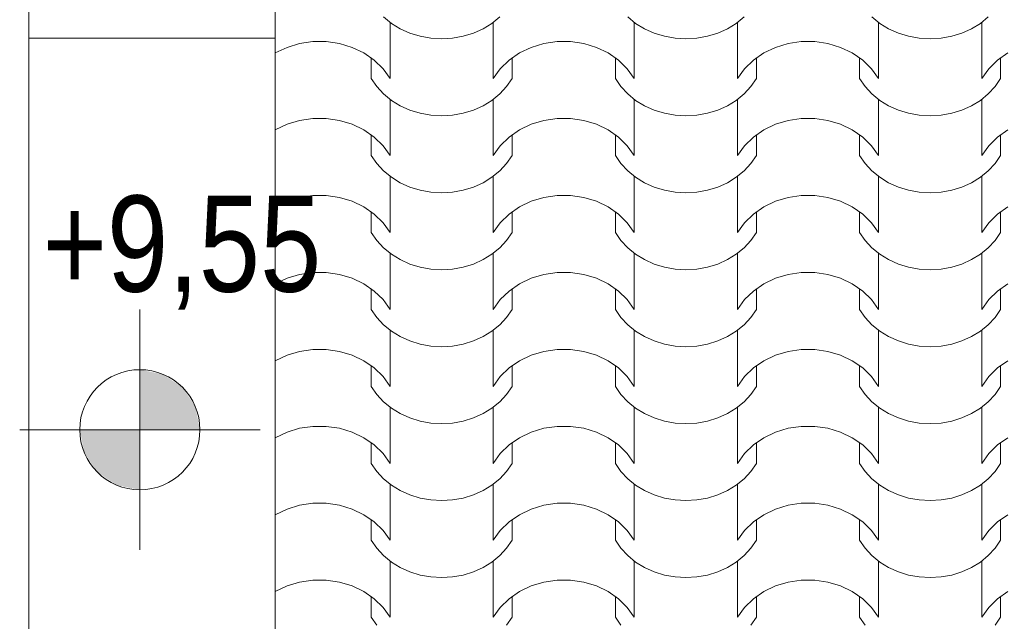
# Model space of a CAD drawing. Extents: x -631805 to -376315, y -40155 to 84873.
# Tile 225 of 256: x -489447 to -487809, y 66521 to 67523. Entities that reach past the tile are written whole.
import ezdxf

# ---------------------------------------------------------------- set-up
doc = ezdxf.new("R2010")
doc.units = 0
doc.header["$MEASUREMENT"] = 0
doc.linetypes.add('Dashed', pattern=[564.444447, 282.222223, -282.222223])
for name, color, linetype, lineweight in [('arch wypelnienia_Nr_Pióra__102', 252, 'Continuous', 9), ('INWENT RZĘDNE_Nr_Pióra__21', 252, 'Continuous', 9), ('INWENT.ŚCIANY_Nr_Pióra__21', 252, 'Continuous', 9), ('INWENT.ŚCIANY_Nr_Pióra__5', 252, 'Continuous', 13)]:
    doc.layers.add(name, color=color, linetype=linetype, lineweight=lineweight)
doc.layers.add('INWENT RZĘDNE', color=252, linetype='Continuous')
doc.styles.add('GENERATED_STYLE_1', font='ARIALN.TTF')

# ---------------------------------------------------------------- blocks, each defined once
blk = doc.blocks.new('*X879')
at = {"layer": 'arch wypelnienia_Nr_Pióra__102', "linetype": 'Continuous'}
for p, q in [((-490526.6, 131989.2), (-490539.7, 131999.9)), ((-490346.1, 131999.9), (-490359.2, 131989.2)), ((-490120.2, 131989.2), (-490133.3, 131999.9)), ((-489939.7, 131999.9), (-489952.8, 131989.2)), ((-489713.8, 131989.2), (-489726.9, 131999.9)), ((-489533.3, 131999.9), (-489546.4, 131989.2)), ((-490528.8, 131990.8), (-490528.8, 131916.4)), ((-490511.9, 131980.2), (-490526.6, 131989.2)), ((-490359.2, 131989.2), (-490373.9, 131980.2)), ((-490357, 131990.8), (-490357, 131916.4)), ((-490122.4, 131990.8), (-490122.4, 131916.4)), ((-490105.5, 131980.2), (-490120.2, 131989.2)), ((-489952.8, 131989.2), (-489967.5, 131980.2)), ((-489950.6, 131990.8), (-489950.6, 131916.4)), ((-489716, 131990.8), (-489716, 131916.4)), ((-489699.1, 131980.2), (-489713.8, 131989.2)), ((-489546.4, 131989.2), (-489561.1, 131980.2)), ((-489544.2, 131990.8), (-489544.2, 131916.4)), ((-490528.8, 131971.7), (-490528.8, 131897.4)), ((-490495.8, 131972.9), (-490511.9, 131980.2)), ((-490478.8, 131967.7), (-490495.8, 131972.9)), ((-490461, 131964.5), (-490478.8, 131967.7)), ((-490407, 131967.7), (-490424.8, 131964.5)), ((-490390, 131972.9), (-490407, 131967.7)), ((-490373.9, 131980.2), (-490390, 131972.9)), ((-490357, 131971.7), (-490357, 131897.4)), ((-490122.4, 131971.7), (-490122.4, 131897.4)), ((-490089.4, 131972.9), (-490105.5, 131980.2)), ((-490072.4, 131967.7), (-490089.4, 131972.9)), ((-490054.6, 131964.5), (-490072.4, 131967.7)), ((-490000.6, 131967.7), (-490018.4, 131964.5)), ((-489983.6, 131972.9), (-490000.6, 131967.7)), ((-489967.5, 131980.2), (-489983.6, 131972.9)), ((-489950.6, 131971.7), (-489950.6, 131897.4)), ((-489716, 131971.7), (-489716, 131897.4)), ((-489683, 131972.9), (-489699.1, 131980.2)), ((-489666, 131967.7), (-489683, 131972.9)), ((-489648.2, 131964.5), (-489666, 131967.7)), ((-489594.2, 131967.7), (-489612, 131964.5)), ((-489577.2, 131972.9), (-489594.2, 131967.7)), ((-489561.1, 131980.2), (-489577.2, 131972.9)), ((-489544.2, 131971.7), (-489544.2, 131897.4)), ((-490719.8, 131940), (-490700.3, 131949.3)), ((-490700.3, 131949.3), (-490679.3, 131955.7)), ((-490679.3, 131955.7), (-490657.3, 131959)), ((-490657.3, 131959), (-490646.1, 131959)), ((-490646.1, 131959), (-490634.9, 131959)), ((-490634.9, 131959), (-490612.9, 131955.7)), ((-490612.9, 131955.7), (-490591.9, 131949.3)), ((-490591.9, 131949.3), (-490572.4, 131940)), ((-490442.9, 131963.4), (-490461, 131964.5)), ((-490424.8, 131964.5), (-490442.9, 131963.4)), ((-490313.4, 131940), (-490293.9, 131949.3)), ((-490293.9, 131949.3), (-490272.9, 131955.7)), ((-490272.9, 131955.7), (-490250.9, 131959)), ((-490250.9, 131959), (-490239.7, 131959)), ((-490239.7, 131959), (-490228.5, 131959)), ((-490228.5, 131959), (-490206.5, 131955.7)), ((-490206.5, 131955.7), (-490185.5, 131949.3)), ((-490185.5, 131949.3), (-490166, 131940)), ((-490036.5, 131963.4), (-490054.6, 131964.5)), ((-490018.4, 131964.5), (-490036.5, 131963.4)), ((-489907, 131940), (-489887.5, 131949.3)), ((-489887.5, 131949.3), (-489866.5, 131955.7)), ((-489866.5, 131955.7), (-489844.5, 131959)), ((-489844.5, 131959), (-489833.3, 131959)), ((-489833.3, 131959), (-489822.1, 131959)), ((-489822.1, 131959), (-489800.1, 131955.7)), ((-489800.1, 131955.7), (-489779.1, 131949.3)), ((-489779.1, 131949.3), (-489759.6, 131940)), ((-489630.1, 131963.4), (-489648.2, 131964.5)), ((-489612, 131964.5), (-489630.1, 131963.4)), ((-490720.2, 131939.7), (-490719.8, 131940)), ((-490572.4, 131940), (-490555.1, 131928)), ((-490330.7, 131928), (-490313.4, 131940)), ((-490166, 131940), (-490148.7, 131928)), ((-489924.3, 131928), (-489907, 131940)), ((-489759.6, 131940), (-489742.3, 131928)), ((-489517.9, 131928), (-489500.6, 131940)), ((-490560.2, 131931.5), (-490560.2, 131897.4)), ((-490555.1, 131928), (-490540.4, 131913.6)), ((-490345.4, 131913.6), (-490330.7, 131928)), ((-490325.6, 131931.5), (-490325.6, 131897.4)), ((-490153.8, 131931.5), (-490153.8, 131897.4)), ((-490148.7, 131928), (-490134, 131913.6)), ((-489939, 131913.6), (-489924.3, 131928)), ((-489919.2, 131931.5), (-489919.2, 131897.4)), ((-489747.4, 131931.5), (-489747.4, 131897.4)), ((-489742.3, 131928), (-489727.6, 131913.6)), ((-489532.6, 131913.6), (-489517.9, 131928)), ((-489512.8, 131931.5), (-489512.8, 131897.4)), ((-490540.4, 131913.6), (-490528.8, 131897.4)), ((-490357, 131897.4), (-490345.4, 131913.6)), ((-490134, 131913.6), (-490122.4, 131897.4)), ((-489950.6, 131897.4), (-489939, 131913.6)), ((-489727.6, 131913.6), (-489716, 131897.4)), ((-489544.2, 131897.4), (-489532.6, 131913.6)), ((-490551, 131884), (-490560.2, 131897.4)), ((-490539.7, 131871.8), (-490551, 131884)), ((-490334.8, 131884), (-490346.1, 131871.8)), ((-490325.6, 131897.4), (-490334.8, 131884)), ((-490144.6, 131884), (-490153.8, 131897.4)), ((-490133.3, 131871.8), (-490144.6, 131884)), ((-489928.4, 131884), (-489939.7, 131871.8)), ((-489919.2, 131897.4), (-489928.4, 131884)), ((-489738.2, 131884), (-489747.4, 131897.4)), ((-489726.9, 131871.8), (-489738.2, 131884)), ((-489522, 131884), (-489533.3, 131871.8)), ((-489512.8, 131897.4), (-489522, 131884)), ((-490526.6, 131861.1), (-490539.7, 131871.8)), ((-490346.1, 131871.8), (-490359.2, 131861.1)), ((-490120.2, 131861.1), (-490133.3, 131871.8)), ((-489939.7, 131871.8), (-489952.8, 131861.1)), ((-489713.8, 131861.1), (-489726.9, 131871.8)), ((-489533.3, 131871.8), (-489546.4, 131861.1)), ((-490528.8, 131862.7), (-490528.8, 131788.3)), ((-490511.9, 131852.1), (-490526.6, 131861.1)), ((-490495.8, 131844.9), (-490511.9, 131852.1)), ((-490373.9, 131852.1), (-490390, 131844.9)), ((-490359.2, 131861.1), (-490373.9, 131852.1)), ((-490357, 131862.7), (-490357, 131788.3)), ((-490122.4, 131862.7), (-490122.4, 131788.3)), ((-490105.5, 131852.1), (-490120.2, 131861.1)), ((-490089.4, 131844.9), (-490105.5, 131852.1)), ((-489967.5, 131852.1), (-489983.6, 131844.9)), ((-489952.8, 131861.1), (-489967.5, 131852.1)), ((-489950.6, 131862.7), (-489950.6, 131788.3)), ((-489716, 131862.7), (-489716, 131788.3)), ((-489699.1, 131852.1), (-489713.8, 131861.1)), ((-489683, 131844.9), (-489699.1, 131852.1)), ((-489561.1, 131852.1), (-489577.2, 131844.9)), ((-489546.4, 131861.1), (-489561.1, 131852.1)), ((-489544.2, 131862.7), (-489544.2, 131788.3)), ((-490528.8, 131843.6), (-490528.8, 131769.3)), ((-490478.8, 131839.6), (-490495.8, 131844.9)), ((-490461, 131836.4), (-490478.8, 131839.6)), ((-490442.9, 131835.3), (-490461, 131836.4)), ((-490424.8, 131836.4), (-490442.9, 131835.3)), ((-490407, 131839.6), (-490424.8, 131836.4)), ((-490390, 131844.9), (-490407, 131839.6)), ((-490357, 131843.6), (-490357, 131769.3)), ((-490122.4, 131843.6), (-490122.4, 131769.3)), ((-490072.4, 131839.6), (-490089.4, 131844.9)), ((-490054.6, 131836.4), (-490072.4, 131839.6)), ((-490036.5, 131835.3), (-490054.6, 131836.4)), ((-490018.4, 131836.4), (-490036.5, 131835.3)), ((-490000.6, 131839.6), (-490018.4, 131836.4)), ((-489983.6, 131844.9), (-490000.6, 131839.6)), ((-489950.6, 131843.6), (-489950.6, 131769.3)), ((-489716, 131843.6), (-489716, 131769.3)), ((-489666, 131839.6), (-489683, 131844.9)), ((-489648.2, 131836.4), (-489666, 131839.6)), ((-489630.1, 131835.3), (-489648.2, 131836.4)), ((-489612, 131836.4), (-489630.1, 131835.3)), ((-489594.2, 131839.6), (-489612, 131836.4)), ((-489577.2, 131844.9), (-489594.2, 131839.6)), ((-489544.2, 131843.6), (-489544.2, 131769.3)), ((-490719.8, 131811.9), (-490700.3, 131821.3)), ((-490700.3, 131821.3), (-490679.3, 131827.6)), ((-490679.3, 131827.6), (-490657.3, 131830.9)), ((-490657.3, 131830.9), (-490646.1, 131830.9)), ((-490646.1, 131830.9), (-490634.9, 131830.9)), ((-490634.9, 131830.9), (-490612.9, 131827.6)), ((-490612.9, 131827.6), (-490591.9, 131821.3)), ((-490591.9, 131821.3), (-490572.4, 131811.9)), ((-490313.4, 131811.9), (-490293.9, 131821.3)), ((-490293.9, 131821.3), (-490272.9, 131827.6)), ((-490272.9, 131827.6), (-490250.9, 131830.9)), ((-490250.9, 131830.9), (-490239.7, 131830.9)), ((-490239.7, 131830.9), (-490228.5, 131830.9)), ((-490228.5, 131830.9), (-490206.5, 131827.6)), ((-490206.5, 131827.6), (-490185.5, 131821.3)), ((-490185.5, 131821.3), (-490166, 131811.9)), ((-489907, 131811.9), (-489887.5, 131821.3)), ((-489887.5, 131821.3), (-489866.5, 131827.6)), ((-489866.5, 131827.6), (-489844.5, 131830.9)), ((-489844.5, 131830.9), (-489833.3, 131830.9)), ((-489833.3, 131830.9), (-489822.1, 131830.9)), ((-489822.1, 131830.9), (-489800.1, 131827.6)), ((-489800.1, 131827.6), (-489779.1, 131821.3)), ((-489779.1, 131821.3), (-489759.6, 131811.9)), ((-490720.2, 131811.7), (-490719.8, 131811.9)), ((-490572.4, 131811.9), (-490555.1, 131799.9)), ((-490560.2, 131803.5), (-490560.2, 131769.3)), ((-490330.7, 131799.9), (-490313.4, 131811.9)), ((-490325.6, 131803.5), (-490325.6, 131769.3)), ((-490166, 131811.9), (-490148.7, 131799.9)), ((-490153.8, 131803.5), (-490153.8, 131769.3)), ((-489924.3, 131799.9), (-489907, 131811.9)), ((-489919.2, 131803.5), (-489919.2, 131769.3)), ((-489759.6, 131811.9), (-489742.3, 131799.9)), ((-489747.4, 131803.5), (-489747.4, 131769.3)), ((-489517.9, 131799.9), (-489500.6, 131811.9)), ((-489512.8, 131803.5), (-489512.8, 131769.3)), ((-490555.1, 131799.9), (-490540.4, 131785.6)), ((-490540.4, 131785.6), (-490528.8, 131769.3)), ((-490357, 131769.3), (-490345.4, 131785.6)), ((-490345.4, 131785.6), (-490330.7, 131799.9)), ((-490148.7, 131799.9), (-490134, 131785.6)), ((-490134, 131785.6), (-490122.4, 131769.3)), ((-489950.6, 131769.3), (-489939, 131785.6)), ((-489939, 131785.6), (-489924.3, 131799.9)), ((-489742.3, 131799.9), (-489727.6, 131785.6)), ((-489727.6, 131785.6), (-489716, 131769.3)), ((-489544.2, 131769.3), (-489532.6, 131785.6)), ((-489532.6, 131785.6), (-489517.9, 131799.9)), ((-490551, 131755.9), (-490560.2, 131769.3)), ((-490325.6, 131769.3), (-490334.8, 131755.9)), ((-490144.6, 131755.9), (-490153.8, 131769.3)), ((-489919.2, 131769.3), (-489928.4, 131755.9)), ((-489738.2, 131755.9), (-489747.4, 131769.3)), ((-489512.8, 131769.3), (-489522, 131755.9)), ((-490539.7, 131743.8), (-490551, 131755.9)), ((-490334.8, 131755.9), (-490346.1, 131743.8)), ((-490133.3, 131743.8), (-490144.6, 131755.9)), ((-489928.4, 131755.9), (-489939.7, 131743.8)), ((-489726.9, 131743.8), (-489738.2, 131755.9)), ((-489522, 131755.9), (-489533.3, 131743.8)), ((-490526.6, 131733.1), (-490539.7, 131743.8)), ((-490346.1, 131743.8), (-490359.2, 131733.1)), ((-490120.2, 131733.1), (-490133.3, 131743.8)), ((-489939.7, 131743.8), (-489952.8, 131733.1)), ((-489713.8, 131733.1), (-489726.9, 131743.8)), ((-489533.3, 131743.8), (-489546.4, 131733.1)), ((-490528.8, 131734.6), (-490528.8, 131660.3)), ((-490511.9, 131724), (-490526.6, 131733.1)), ((-490495.8, 131716.8), (-490511.9, 131724)), ((-490373.9, 131724), (-490390, 131716.8)), ((-490359.2, 131733.1), (-490373.9, 131724)), ((-490357, 131734.6), (-490357, 131660.3)), ((-490122.4, 131734.6), (-490122.4, 131660.3)), ((-490105.5, 131724), (-490120.2, 131733.1)), ((-490089.4, 131716.8), (-490105.5, 131724)), ((-489967.5, 131724), (-489983.6, 131716.8)), ((-489952.8, 131733.1), (-489967.5, 131724)), ((-489950.6, 131734.6), (-489950.6, 131660.3)), ((-489716, 131734.6), (-489716, 131660.3)), ((-489699.1, 131724), (-489713.8, 131733.1)), ((-489683, 131716.8), (-489699.1, 131724)), ((-489561.1, 131724), (-489577.2, 131716.8)), ((-489546.4, 131733.1), (-489561.1, 131724)), ((-489544.2, 131734.6), (-489544.2, 131660.3)), ((-490528.8, 131715.6), (-490528.8, 131641.2)), ((-490478.8, 131711.5), (-490495.8, 131716.8)), ((-490461, 131708.3), (-490478.8, 131711.5)), ((-490442.9, 131707.3), (-490461, 131708.3)), ((-490424.8, 131708.3), (-490442.9, 131707.3)), ((-490407, 131711.5), (-490424.8, 131708.3)), ((-490390, 131716.8), (-490407, 131711.5)), ((-490357, 131715.6), (-490357, 131641.2)), ((-490122.4, 131715.6), (-490122.4, 131641.2)), ((-490072.4, 131711.5), (-490089.4, 131716.8)), ((-490054.6, 131708.3), (-490072.4, 131711.5)), ((-490036.5, 131707.3), (-490054.6, 131708.3)), ((-490018.4, 131708.3), (-490036.5, 131707.3)), ((-490000.6, 131711.5), (-490018.4, 131708.3)), ((-489983.6, 131716.8), (-490000.6, 131711.5)), ((-489950.6, 131715.6), (-489950.6, 131641.2)), ((-489716, 131715.6), (-489716, 131641.2)), ((-489666, 131711.5), (-489683, 131716.8)), ((-489648.2, 131708.3), (-489666, 131711.5)), ((-489630.1, 131707.3), (-489648.2, 131708.3)), ((-489612, 131708.3), (-489630.1, 131707.3)), ((-489594.2, 131711.5), (-489612, 131708.3)), ((-489577.2, 131716.8), (-489594.2, 131711.5)), ((-489544.2, 131715.6), (-489544.2, 131641.2)), ((-490719.8, 131683.9), (-490700.3, 131693.2)), ((-490700.3, 131693.2), (-490679.3, 131699.6)), ((-490679.3, 131699.6), (-490657.3, 131702.8)), ((-490657.3, 131702.8), (-490646.1, 131702.8)), ((-490646.1, 131702.8), (-490634.9, 131702.8)), ((-490634.9, 131702.8), (-490612.9, 131699.6)), ((-490612.9, 131699.6), (-490591.9, 131693.2)), ((-490591.9, 131693.2), (-490572.4, 131683.9)), ((-490313.4, 131683.9), (-490293.9, 131693.2)), ((-490293.9, 131693.2), (-490272.9, 131699.6)), ((-490272.9, 131699.6), (-490250.9, 131702.8)), ((-490250.9, 131702.8), (-490239.7, 131702.8)), ((-490239.7, 131702.8), (-490228.5, 131702.8)), ((-490228.5, 131702.8), (-490206.5, 131699.6)), ((-490206.5, 131699.6), (-490185.5, 131693.2)), ((-490185.5, 131693.2), (-490166, 131683.9)), ((-489907, 131683.9), (-489887.5, 131693.2)), ((-489887.5, 131693.2), (-489866.5, 131699.6)), ((-489866.5, 131699.6), (-489844.5, 131702.8)), ((-489844.5, 131702.8), (-489833.3, 131702.8)), ((-489833.3, 131702.8), (-489822.1, 131702.8)), ((-489822.1, 131702.8), (-489800.1, 131699.6)), ((-489800.1, 131699.6), (-489779.1, 131693.2)), ((-489779.1, 131693.2), (-489759.6, 131683.9)), ((-490720.2, 131683.6), (-490719.8, 131683.9)), ((-490572.4, 131683.9), (-490555.1, 131671.8)), ((-490560.2, 131675.4), (-490560.2, 131641.2)), ((-490555.1, 131671.8), (-490540.4, 131657.5)), ((-490345.4, 131657.5), (-490330.7, 131671.8)), ((-490330.7, 131671.8), (-490313.4, 131683.9)), ((-490325.6, 131675.4), (-490325.6, 131641.2)), ((-490166, 131683.9), (-490148.7, 131671.8)), ((-490153.8, 131675.4), (-490153.8, 131641.2)), ((-490148.7, 131671.8), (-490134, 131657.5)), ((-489939, 131657.5), (-489924.3, 131671.8)), ((-489924.3, 131671.8), (-489907, 131683.9)), ((-489919.2, 131675.4), (-489919.2, 131641.2)), ((-489759.6, 131683.9), (-489742.3, 131671.8)), ((-489747.4, 131675.4), (-489747.4, 131641.2)), ((-489742.3, 131671.8), (-489727.6, 131657.5)), ((-489532.6, 131657.5), (-489517.9, 131671.8)), ((-489517.9, 131671.8), (-489500.6, 131683.9)), ((-489512.8, 131675.4), (-489512.8, 131641.2)), ((-490540.4, 131657.5), (-490528.8, 131641.2)), ((-490357, 131641.2), (-490345.4, 131657.5)), ((-490134, 131657.5), (-490122.4, 131641.2)), ((-489950.6, 131641.2), (-489939, 131657.5)), ((-489727.6, 131657.5), (-489716, 131641.2)), ((-489544.2, 131641.2), (-489532.6, 131657.5)), ((-490551, 131627.9), (-490560.2, 131641.2)), ((-490325.6, 131641.2), (-490334.8, 131627.9)), ((-490144.6, 131627.9), (-490153.8, 131641.2)), ((-489919.2, 131641.2), (-489928.4, 131627.9)), ((-489738.2, 131627.9), (-489747.4, 131641.2)), ((-489512.8, 131641.2), (-489522, 131627.9)), ((-490539.7, 131615.7), (-490551, 131627.9)), ((-490334.8, 131627.9), (-490346.1, 131615.7)), ((-490133.3, 131615.7), (-490144.6, 131627.9)), ((-489928.4, 131627.9), (-489939.7, 131615.7)), ((-489726.9, 131615.7), (-489738.2, 131627.9)), ((-489522, 131627.9), (-489533.3, 131615.7)), ((-490526.6, 131605), (-490539.7, 131615.7)), ((-490528.8, 131606.6), (-490528.8, 131532.2)), ((-490511.9, 131596), (-490526.6, 131605)), ((-490359.2, 131605), (-490373.9, 131596)), ((-490346.1, 131615.7), (-490359.2, 131605)), ((-490357, 131606.6), (-490357, 131532.2)), ((-490120.2, 131605), (-490133.3, 131615.7)), ((-490122.4, 131606.6), (-490122.4, 131532.2)), ((-490105.5, 131596), (-490120.2, 131605)), ((-489952.8, 131605), (-489967.5, 131596)), ((-489939.7, 131615.7), (-489952.8, 131605)), ((-489950.6, 131606.6), (-489950.6, 131532.2)), ((-489713.8, 131605), (-489726.9, 131615.7)), ((-489716, 131606.6), (-489716, 131532.2)), ((-489699.1, 131596), (-489713.8, 131605)), ((-489546.4, 131605), (-489561.1, 131596)), ((-489533.3, 131615.7), (-489546.4, 131605)), ((-489544.2, 131606.6), (-489544.2, 131532.2)), ((-490495.8, 131588.7), (-490511.9, 131596)), ((-490478.8, 131583.5), (-490495.8, 131588.7)), ((-490390, 131588.7), (-490407, 131583.5)), ((-490373.9, 131596), (-490390, 131588.7)), ((-490089.4, 131588.7), (-490105.5, 131596)), ((-490072.4, 131583.5), (-490089.4, 131588.7)), ((-489983.6, 131588.7), (-490000.6, 131583.5)), ((-489967.5, 131596), (-489983.6, 131588.7)), ((-489683, 131588.7), (-489699.1, 131596)), ((-489666, 131583.5), (-489683, 131588.7)), ((-489577.2, 131588.7), (-489594.2, 131583.5)), ((-489561.1, 131596), (-489577.2, 131588.7)), ((-490679.3, 131571.5), (-490657.3, 131574.7)), ((-490657.3, 131574.7), (-490646.1, 131574.7)), ((-490646.1, 131574.7), (-490634.9, 131574.7)), ((-490634.9, 131574.7), (-490612.9, 131571.5)), ((-490528.8, 131587.5), (-490528.8, 131513.1)), ((-490461, 131580.3), (-490478.8, 131583.5)), ((-490442.9, 131579.2), (-490461, 131580.3)), ((-490424.8, 131580.3), (-490442.9, 131579.2)), ((-490407, 131583.5), (-490424.8, 131580.3)), ((-490357, 131587.5), (-490357, 131513.1)), ((-490272.9, 131571.5), (-490250.9, 131574.7)), ((-490250.9, 131574.7), (-490239.7, 131574.7)), ((-490239.7, 131574.7), (-490228.5, 131574.7)), ((-490228.5, 131574.7), (-490206.5, 131571.5)), ((-490122.4, 131587.5), (-490122.4, 131513.1)), ((-490054.6, 131580.3), (-490072.4, 131583.5)), ((-490036.5, 131579.2), (-490054.6, 131580.3)), ((-490018.4, 131580.3), (-490036.5, 131579.2)), ((-490000.6, 131583.5), (-490018.4, 131580.3)), ((-489950.6, 131587.5), (-489950.6, 131513.1)), ((-489866.5, 131571.5), (-489844.5, 131574.7)), ((-489844.5, 131574.7), (-489833.3, 131574.7)), ((-489833.3, 131574.7), (-489822.1, 131574.7)), ((-489822.1, 131574.7), (-489800.1, 131571.5)), ((-489716, 131587.5), (-489716, 131513.1)), ((-489648.2, 131580.3), (-489666, 131583.5)), ((-489630.1, 131579.2), (-489648.2, 131580.3)), ((-489612, 131580.3), (-489630.1, 131579.2)), ((-489594.2, 131583.5), (-489612, 131580.3)), ((-489544.2, 131587.5), (-489544.2, 131513.1)), ((-490720.2, 131555.5), (-490719.8, 131555.8)), ((-490719.8, 131555.8), (-490700.3, 131565.1)), ((-490700.3, 131565.1), (-490679.3, 131571.5)), ((-490612.9, 131571.5), (-490591.9, 131565.1)), ((-490591.9, 131565.1), (-490572.4, 131555.8)), ((-490572.4, 131555.8), (-490555.1, 131543.8)), ((-490330.7, 131543.8), (-490313.4, 131555.8)), ((-490313.4, 131555.8), (-490293.9, 131565.1)), ((-490293.9, 131565.1), (-490272.9, 131571.5)), ((-490206.5, 131571.5), (-490185.5, 131565.1)), ((-490185.5, 131565.1), (-490166, 131555.8)), ((-490166, 131555.8), (-490148.7, 131543.8)), ((-489924.3, 131543.8), (-489907, 131555.8)), ((-489907, 131555.8), (-489887.5, 131565.1)), ((-489887.5, 131565.1), (-489866.5, 131571.5)), ((-489800.1, 131571.5), (-489779.1, 131565.1)), ((-489779.1, 131565.1), (-489759.6, 131555.8)), ((-489759.6, 131555.8), (-489742.3, 131543.8)), ((-489517.9, 131543.8), (-489500.6, 131555.8)), ((-490560.2, 131547.3), (-490560.2, 131513.1)), ((-490555.1, 131543.8), (-490540.4, 131529.4)), ((-490345.4, 131529.4), (-490330.7, 131543.8)), ((-490325.6, 131547.3), (-490325.6, 131513.1)), ((-490153.8, 131547.3), (-490153.8, 131513.1)), ((-490148.7, 131543.8), (-490134, 131529.4)), ((-489939, 131529.4), (-489924.3, 131543.8)), ((-489919.2, 131547.3), (-489919.2, 131513.1)), ((-489747.4, 131547.3), (-489747.4, 131513.1)), ((-489742.3, 131543.8), (-489727.6, 131529.4)), ((-489532.6, 131529.4), (-489517.9, 131543.8)), ((-489512.8, 131547.3), (-489512.8, 131513.1)), ((-490540.4, 131529.4), (-490528.8, 131513.1)), ((-490357, 131513.1), (-490345.4, 131529.4)), ((-490134, 131529.4), (-490122.4, 131513.1)), ((-489950.6, 131513.1), (-489939, 131529.4)), ((-489727.6, 131529.4), (-489716, 131513.1)), ((-489544.2, 131513.1), (-489532.6, 131529.4)), ((-490551, 131499.8), (-490560.2, 131513.1)), ((-490325.6, 131513.1), (-490334.8, 131499.8)), ((-490144.6, 131499.8), (-490153.8, 131513.1)), ((-489919.2, 131513.1), (-489928.4, 131499.8)), ((-489738.2, 131499.8), (-489747.4, 131513.1)), ((-489512.8, 131513.1), (-489522, 131499.8)), ((-490539.7, 131487.6), (-490551, 131499.8)), ((-490334.8, 131499.8), (-490346.1, 131487.6)), ((-490133.3, 131487.6), (-490144.6, 131499.8)), ((-489928.4, 131499.8), (-489939.7, 131487.6)), ((-489726.9, 131487.6), (-489738.2, 131499.8)), ((-489522, 131499.8), (-489533.3, 131487.6)), ((-490526.6, 131476.9), (-490539.7, 131487.6)), ((-490528.8, 131478.5), (-490528.8, 131404.1)), ((-490511.9, 131467.9), (-490526.6, 131476.9)), ((-490359.2, 131476.9), (-490373.9, 131467.9)), ((-490346.1, 131487.6), (-490359.2, 131476.9)), ((-490357, 131478.5), (-490357, 131404.1)), ((-490120.2, 131476.9), (-490133.3, 131487.6)), ((-490122.4, 131478.5), (-490122.4, 131404.1)), ((-490105.5, 131467.9), (-490120.2, 131476.9)), ((-489952.8, 131476.9), (-489967.5, 131467.9)), ((-489939.7, 131487.6), (-489952.8, 131476.9)), ((-489950.6, 131478.5), (-489950.6, 131404.1)), ((-489713.8, 131476.9), (-489726.9, 131487.6)), ((-489716, 131478.5), (-489716, 131404.1)), ((-489699.1, 131467.9), (-489713.8, 131476.9)), ((-489546.4, 131476.9), (-489561.1, 131467.9)), ((-489533.3, 131487.6), (-489546.4, 131476.9)), ((-489544.2, 131478.5), (-489544.2, 131404.1)), ((-490528.8, 131459.4), (-490528.8, 131385.1)), ((-490495.8, 131460.7), (-490511.9, 131467.9)), ((-490478.8, 131455.4), (-490495.8, 131460.7)), ((-490390, 131460.7), (-490407, 131455.4)), ((-490373.9, 131467.9), (-490390, 131460.7)), ((-490357, 131459.4), (-490357, 131385.1)), ((-490122.4, 131459.4), (-490122.4, 131385.1)), ((-490089.4, 131460.7), (-490105.5, 131467.9)), ((-490072.4, 131455.4), (-490089.4, 131460.7)), ((-489983.6, 131460.7), (-490000.6, 131455.4)), ((-489967.5, 131467.9), (-489983.6, 131460.7)), ((-489950.6, 131459.4), (-489950.6, 131385.1)), ((-489716, 131459.4), (-489716, 131385.1)), ((-489683, 131460.7), (-489699.1, 131467.9)), ((-489666, 131455.4), (-489683, 131460.7)), ((-489577.2, 131460.7), (-489594.2, 131455.4)), ((-489561.1, 131467.9), (-489577.2, 131460.7)), ((-489544.2, 131459.4), (-489544.2, 131385.1)), ((-490700.3, 131437.1), (-490679.3, 131443.4)), ((-490679.3, 131443.4), (-490657.3, 131446.7)), ((-490657.3, 131446.7), (-490646.1, 131446.7)), ((-490646.1, 131446.7), (-490634.9, 131446.7)), ((-490634.9, 131446.7), (-490612.9, 131443.4)), ((-490612.9, 131443.4), (-490591.9, 131437.1)), ((-490461, 131452.2), (-490478.8, 131455.4)), ((-490442.9, 131451.1), (-490461, 131452.2)), ((-490424.8, 131452.2), (-490442.9, 131451.1)), ((-490407, 131455.4), (-490424.8, 131452.2)), ((-490293.9, 131437.1), (-490272.9, 131443.4)), ((-490272.9, 131443.4), (-490250.9, 131446.7)), ((-490250.9, 131446.7), (-490239.7, 131446.7)), ((-490239.7, 131446.7), (-490228.5, 131446.7)), ((-490228.5, 131446.7), (-490206.5, 131443.4)), ((-490206.5, 131443.4), (-490185.5, 131437.1)), ((-490054.6, 131452.2), (-490072.4, 131455.4)), ((-490036.5, 131451.1), (-490054.6, 131452.2)), ((-490018.4, 131452.2), (-490036.5, 131451.1)), ((-490000.6, 131455.4), (-490018.4, 131452.2)), ((-489887.5, 131437.1), (-489866.5, 131443.4)), ((-489866.5, 131443.4), (-489844.5, 131446.7)), ((-489844.5, 131446.7), (-489833.3, 131446.7)), ((-489833.3, 131446.7), (-489822.1, 131446.7)), ((-489822.1, 131446.7), (-489800.1, 131443.4)), ((-489800.1, 131443.4), (-489779.1, 131437.1)), ((-489648.2, 131452.2), (-489666, 131455.4)), ((-489630.1, 131451.1), (-489648.2, 131452.2)), ((-489612, 131452.2), (-489630.1, 131451.1)), ((-489594.2, 131455.4), (-489612, 131452.2)), ((-490720.2, 131427.4), (-490719.8, 131427.7)), ((-490719.8, 131427.7), (-490700.3, 131437.1)), ((-490591.9, 131437.1), (-490572.4, 131427.7)), ((-490572.4, 131427.7), (-490555.1, 131415.7)), ((-490330.7, 131415.7), (-490313.4, 131427.7)), ((-490313.4, 131427.7), (-490293.9, 131437.1)), ((-490185.5, 131437.1), (-490166, 131427.7)), ((-490166, 131427.7), (-490148.7, 131415.7)), ((-489924.3, 131415.7), (-489907, 131427.7)), ((-489907, 131427.7), (-489887.5, 131437.1)), ((-489779.1, 131437.1), (-489759.6, 131427.7)), ((-489759.6, 131427.7), (-489742.3, 131415.7)), ((-489517.9, 131415.7), (-489500.6, 131427.7)), ((-490560.2, 131419.3), (-490560.2, 131385.1)), ((-490555.1, 131415.7), (-490540.4, 131401.4)), ((-490345.4, 131401.4), (-490330.7, 131415.7)), ((-490325.6, 131419.3), (-490325.6, 131385.1)), ((-490153.8, 131419.3), (-490153.8, 131385.1)), ((-490148.7, 131415.7), (-490134, 131401.4)), ((-489939, 131401.4), (-489924.3, 131415.7)), ((-489919.2, 131419.3), (-489919.2, 131385.1)), ((-489747.4, 131419.3), (-489747.4, 131385.1)), ((-489742.3, 131415.7), (-489727.6, 131401.4)), ((-489532.6, 131401.4), (-489517.9, 131415.7)), ((-489512.8, 131419.3), (-489512.8, 131385.1)), ((-490540.4, 131401.4), (-490528.8, 131385.1)), ((-490357, 131385.1), (-490345.4, 131401.4)), ((-490134, 131401.4), (-490122.4, 131385.1)), ((-489950.6, 131385.1), (-489939, 131401.4)), ((-489727.6, 131401.4), (-489716, 131385.1)), ((-489544.2, 131385.1), (-489532.6, 131401.4)), ((-490551, 131371.7), (-490560.2, 131385.1)), ((-490325.6, 131385.1), (-490334.8, 131371.7)), ((-490144.6, 131371.7), (-490153.8, 131385.1)), ((-489919.2, 131385.1), (-489928.4, 131371.7)), ((-489738.2, 131371.7), (-489747.4, 131385.1)), ((-489512.8, 131385.1), (-489522, 131371.7)), ((-490539.7, 131359.6), (-490551, 131371.7)), ((-490526.6, 131348.9), (-490539.7, 131359.6)), ((-490346.1, 131359.6), (-490359.2, 131348.9)), ((-490334.8, 131371.7), (-490346.1, 131359.6)), ((-490133.3, 131359.6), (-490144.6, 131371.7)), ((-490120.2, 131348.9), (-490133.3, 131359.6)), ((-489939.7, 131359.6), (-489952.8, 131348.9)), ((-489928.4, 131371.7), (-489939.7, 131359.6)), ((-489726.9, 131359.6), (-489738.2, 131371.7)), ((-489713.8, 131348.9), (-489726.9, 131359.6)), ((-489533.3, 131359.6), (-489546.4, 131348.9)), ((-489522, 131371.7), (-489533.3, 131359.6)), ((-490528.8, 131350.4), (-490528.8, 131276.1)), ((-490511.9, 131339.8), (-490526.6, 131348.9)), ((-490359.2, 131348.9), (-490373.9, 131339.8)), ((-490357, 131350.4), (-490357, 131276.1)), ((-490122.4, 131350.4), (-490122.4, 131276.1)), ((-490105.5, 131339.8), (-490120.2, 131348.9)), ((-489952.8, 131348.9), (-489967.5, 131339.8)), ((-489950.6, 131350.4), (-489950.6, 131276.1)), ((-489716, 131350.4), (-489716, 131276.1)), ((-489699.1, 131339.8), (-489713.8, 131348.9)), ((-489546.4, 131348.9), (-489561.1, 131339.8)), ((-489544.2, 131350.4), (-489544.2, 131276.1)), ((-490528.8, 131331.4), (-490528.8, 131257)), ((-490495.8, 131332.6), (-490511.9, 131339.8)), ((-490478.8, 131327.3), (-490495.8, 131332.6)), ((-490461, 131324.1), (-490478.8, 131327.3)), ((-490407, 131327.3), (-490424.8, 131324.1)), ((-490390, 131332.6), (-490407, 131327.3)), ((-490373.9, 131339.8), (-490390, 131332.6)), ((-490357, 131331.4), (-490357, 131257)), ((-490122.4, 131331.4), (-490122.4, 131257)), ((-490089.4, 131332.6), (-490105.5, 131339.8)), ((-490072.4, 131327.3), (-490089.4, 131332.6)), ((-490054.6, 131324.1), (-490072.4, 131327.3)), ((-490000.6, 131327.3), (-490018.4, 131324.1)), ((-489983.6, 131332.6), (-490000.6, 131327.3)), ((-489967.5, 131339.8), (-489983.6, 131332.6)), ((-489950.6, 131331.4), (-489950.6, 131257)), ((-489716, 131331.4), (-489716, 131257)), ((-489683, 131332.6), (-489699.1, 131339.8)), ((-489666, 131327.3), (-489683, 131332.6)), ((-489648.2, 131324.1), (-489666, 131327.3)), ((-489594.2, 131327.3), (-489612, 131324.1)), ((-489577.2, 131332.6), (-489594.2, 131327.3)), ((-489561.1, 131339.8), (-489577.2, 131332.6)), ((-489544.2, 131331.4), (-489544.2, 131257)), ((-490700.3, 131309), (-490679.3, 131315.4)), ((-490679.3, 131315.4), (-490657.3, 131318.6)), ((-490657.3, 131318.6), (-490646.1, 131318.6)), ((-490646.1, 131318.6), (-490634.9, 131318.6)), ((-490634.9, 131318.6), (-490612.9, 131315.4)), ((-490612.9, 131315.4), (-490591.9, 131309)), ((-490442.9, 131323.1), (-490461, 131324.1)), ((-490424.8, 131324.1), (-490442.9, 131323.1)), ((-490293.9, 131309), (-490272.9, 131315.4)), ((-490272.9, 131315.4), (-490250.9, 131318.6)), ((-490250.9, 131318.6), (-490239.7, 131318.6)), ((-490239.7, 131318.6), (-490228.5, 131318.6)), ((-490228.5, 131318.6), (-490206.5, 131315.4)), ((-490206.5, 131315.4), (-490185.5, 131309)), ((-490036.5, 131323.1), (-490054.6, 131324.1)), ((-490018.4, 131324.1), (-490036.5, 131323.1)), ((-489887.5, 131309), (-489866.5, 131315.4)), ((-489866.5, 131315.4), (-489844.5, 131318.6)), ((-489844.5, 131318.6), (-489833.3, 131318.6)), ((-489833.3, 131318.6), (-489822.1, 131318.6)), ((-489822.1, 131318.6), (-489800.1, 131315.4)), ((-489800.1, 131315.4), (-489779.1, 131309)), ((-489630.1, 131323.1), (-489648.2, 131324.1)), ((-489612, 131324.1), (-489630.1, 131323.1)), ((-490720.2, 131299.4), (-490719.8, 131299.7)), ((-490719.8, 131299.7), (-490700.3, 131309)), ((-490591.9, 131309), (-490572.4, 131299.7)), ((-490572.4, 131299.7), (-490555.1, 131287.6)), ((-490330.7, 131287.6), (-490313.4, 131299.7)), ((-490313.4, 131299.7), (-490293.9, 131309)), ((-490185.5, 131309), (-490166, 131299.7)), ((-490166, 131299.7), (-490148.7, 131287.6)), ((-489924.3, 131287.6), (-489907, 131299.7)), ((-489907, 131299.7), (-489887.5, 131309)), ((-489779.1, 131309), (-489759.6, 131299.7)), ((-489759.6, 131299.7), (-489742.3, 131287.6)), ((-489517.9, 131287.6), (-489500.6, 131299.7)), ((-490560.2, 131291.2), (-490560.2, 131257)), ((-490555.1, 131287.6), (-490540.4, 131273.3)), ((-490345.4, 131273.3), (-490330.7, 131287.6)), ((-490325.6, 131291.2), (-490325.6, 131257)), ((-490153.8, 131291.2), (-490153.8, 131257)), ((-490148.7, 131287.6), (-490134, 131273.3)), ((-489939, 131273.3), (-489924.3, 131287.6)), ((-489919.2, 131291.2), (-489919.2, 131257)), ((-489747.4, 131291.2), (-489747.4, 131257)), ((-489742.3, 131287.6), (-489727.6, 131273.3)), ((-489532.6, 131273.3), (-489517.9, 131287.6)), ((-489512.8, 131291.2), (-489512.8, 131257)), ((-490540.4, 131273.3), (-490528.8, 131257)), ((-490357, 131257), (-490345.4, 131273.3)), ((-490134, 131273.3), (-490122.4, 131257)), ((-489950.6, 131257), (-489939, 131273.3)), ((-489727.6, 131273.3), (-489716, 131257)), ((-489544.2, 131257), (-489532.6, 131273.3)), ((-490551, 131243.6), (-490560.2, 131257)), ((-490325.6, 131257), (-490334.8, 131243.6)), ((-490144.6, 131243.6), (-490153.8, 131257)), ((-489919.2, 131257), (-489928.4, 131243.6)), ((-489738.2, 131243.6), (-489747.4, 131257)), ((-489512.8, 131257), (-489522, 131243.6)), ((-490539.7, 131231.5), (-490551, 131243.6)), ((-490526.6, 131220.8), (-490539.7, 131231.5)), ((-490346.1, 131231.5), (-490359.2, 131220.8)), ((-490334.8, 131243.6), (-490346.1, 131231.5)), ((-490133.3, 131231.5), (-490144.6, 131243.6)), ((-490120.2, 131220.8), (-490133.3, 131231.5)), ((-489939.7, 131231.5), (-489952.8, 131220.8)), ((-489928.4, 131243.6), (-489939.7, 131231.5)), ((-489726.9, 131231.5), (-489738.2, 131243.6)), ((-489713.8, 131220.8), (-489726.9, 131231.5)), ((-489533.3, 131231.5), (-489546.4, 131220.8)), ((-489522, 131243.6), (-489533.3, 131231.5)), ((-490528.8, 131222.4), (-490528.8, 131148)), ((-490511.9, 131211.8), (-490526.6, 131220.8)), ((-490495.8, 131204.5), (-490511.9, 131211.8)), ((-490373.9, 131211.8), (-490390, 131204.5)), ((-490359.2, 131220.8), (-490373.9, 131211.8)), ((-490357, 131222.4), (-490357, 131148)), ((-490122.4, 131222.4), (-490122.4, 131148)), ((-490105.5, 131211.8), (-490120.2, 131220.8)), ((-490089.4, 131204.5), (-490105.5, 131211.8)), ((-489967.5, 131211.8), (-489983.6, 131204.5)), ((-489952.8, 131220.8), (-489967.5, 131211.8)), ((-489950.6, 131222.4), (-489950.6, 131148)), ((-489716, 131222.4), (-489716, 131148)), ((-489699.1, 131211.8), (-489713.8, 131220.8)), ((-489683, 131204.5), (-489699.1, 131211.8)), ((-489561.1, 131211.8), (-489577.2, 131204.5)), ((-489546.4, 131220.8), (-489561.1, 131211.8)), ((-489544.2, 131222.4), (-489544.2, 131148)), ((-490528.8, 131203.3), (-490528.8, 131128.9)), ((-490478.8, 131199.3), (-490495.8, 131204.5)), ((-490461, 131196.1), (-490478.8, 131199.3)), ((-490442.9, 131195), (-490461, 131196.1)), ((-490424.8, 131196.1), (-490442.9, 131195)), ((-490407, 131199.3), (-490424.8, 131196.1)), ((-490390, 131204.5), (-490407, 131199.3)), ((-490357, 131203.3), (-490357, 131128.9)), ((-490122.4, 131203.3), (-490122.4, 131128.9)), ((-490072.4, 131199.3), (-490089.4, 131204.5)), ((-490054.6, 131196.1), (-490072.4, 131199.3)), ((-490036.5, 131195), (-490054.6, 131196.1)), ((-490018.4, 131196.1), (-490036.5, 131195)), ((-490000.6, 131199.3), (-490018.4, 131196.1)), ((-489983.6, 131204.5), (-490000.6, 131199.3)), ((-489950.6, 131203.3), (-489950.6, 131128.9)), ((-489716, 131203.3), (-489716, 131128.9)), ((-489666, 131199.3), (-489683, 131204.5)), ((-489648.2, 131196.1), (-489666, 131199.3)), ((-489630.1, 131195), (-489648.2, 131196.1)), ((-489612, 131196.1), (-489630.1, 131195)), ((-489594.2, 131199.3), (-489612, 131196.1)), ((-489577.2, 131204.5), (-489594.2, 131199.3)), ((-489544.2, 131203.3), (-489544.2, 131128.9)), ((-490719.8, 131171.6), (-490700.3, 131180.9)), ((-490700.3, 131180.9), (-490679.3, 131187.3)), ((-490679.3, 131187.3), (-490657.3, 131190.5)), ((-490657.3, 131190.5), (-490646.1, 131190.5)), ((-490646.1, 131190.5), (-490634.9, 131190.5)), ((-490634.9, 131190.5), (-490612.9, 131187.3)), ((-490612.9, 131187.3), (-490591.9, 131180.9)), ((-490591.9, 131180.9), (-490572.4, 131171.6)), ((-490313.4, 131171.6), (-490293.9, 131180.9)), ((-490293.9, 131180.9), (-490272.9, 131187.3)), ((-490272.9, 131187.3), (-490250.9, 131190.5)), ((-490250.9, 131190.5), (-490239.7, 131190.5)), ((-490239.7, 131190.5), (-490228.5, 131190.5)), ((-490228.5, 131190.5), (-490206.5, 131187.3)), ((-490206.5, 131187.3), (-490185.5, 131180.9)), ((-490185.5, 131180.9), (-490166, 131171.6)), ((-489907, 131171.6), (-489887.5, 131180.9)), ((-489887.5, 131180.9), (-489866.5, 131187.3)), ((-489866.5, 131187.3), (-489844.5, 131190.5)), ((-489844.5, 131190.5), (-489833.3, 131190.5)), ((-489833.3, 131190.5), (-489822.1, 131190.5)), ((-489822.1, 131190.5), (-489800.1, 131187.3)), ((-489800.1, 131187.3), (-489779.1, 131180.9)), ((-489779.1, 131180.9), (-489759.6, 131171.6)), ((-490720.2, 131171.3), (-490719.8, 131171.6)), ((-490572.4, 131171.6), (-490555.1, 131159.6)), ((-490560.2, 131163.1), (-490560.2, 131128.9)), ((-490330.7, 131159.6), (-490313.4, 131171.6)), ((-490325.6, 131163.1), (-490325.6, 131128.9)), ((-490166, 131171.6), (-490148.7, 131159.6)), ((-490153.8, 131163.1), (-490153.8, 131128.9)), ((-489924.3, 131159.6), (-489907, 131171.6)), ((-489919.2, 131163.1), (-489919.2, 131128.9)), ((-489759.6, 131171.6), (-489742.3, 131159.6)), ((-489747.4, 131163.1), (-489747.4, 131128.9)), ((-489517.9, 131159.6), (-489500.6, 131171.6)), ((-489512.8, 131163.1), (-489512.8, 131128.9)), ((-490555.1, 131159.6), (-490540.4, 131145.2)), ((-490345.4, 131145.2), (-490330.7, 131159.6)), ((-490148.7, 131159.6), (-490134, 131145.2)), ((-489939, 131145.2), (-489924.3, 131159.6)), ((-489742.3, 131159.6), (-489727.6, 131145.2)), ((-489532.6, 131145.2), (-489517.9, 131159.6)), ((-490540.4, 131145.2), (-490528.8, 131128.9)), ((-490357, 131128.9), (-490345.4, 131145.2)), ((-490134, 131145.2), (-490122.4, 131128.9)), ((-489950.6, 131128.9), (-489939, 131145.2)), ((-489727.6, 131145.2), (-489716, 131128.9)), ((-489544.2, 131128.9), (-489532.6, 131145.2)), ((-490551, 131115.6), (-490560.2, 131128.9)), ((-490539.7, 131103.4), (-490551, 131115.6)), ((-490334.8, 131115.6), (-490346.1, 131103.4)), ((-490325.6, 131128.9), (-490334.8, 131115.6)), ((-490144.6, 131115.6), (-490153.8, 131128.9)), ((-490133.3, 131103.4), (-490144.6, 131115.6)), ((-489928.4, 131115.6), (-489939.7, 131103.4)), ((-489919.2, 131128.9), (-489928.4, 131115.6)), ((-489738.2, 131115.6), (-489747.4, 131128.9)), ((-489726.9, 131103.4), (-489738.2, 131115.6)), ((-489522, 131115.6), (-489533.3, 131103.4)), ((-489512.8, 131128.9), (-489522, 131115.6)), ((-490526.6, 131092.7), (-490539.7, 131103.4)), ((-490346.1, 131103.4), (-490359.2, 131092.7)), ((-490120.2, 131092.7), (-490133.3, 131103.4)), ((-489939.7, 131103.4), (-489952.8, 131092.7)), ((-489713.8, 131092.7), (-489726.9, 131103.4)), ((-489533.3, 131103.4), (-489546.4, 131092.7)), ((-490528.8, 131094.3), (-490528.8, 131019.9)), ((-490511.9, 131083.7), (-490526.6, 131092.7)), ((-490495.8, 131076.5), (-490511.9, 131083.7)), ((-490373.9, 131083.7), (-490390, 131076.5)), ((-490359.2, 131092.7), (-490373.9, 131083.7)), ((-490357, 131094.3), (-490357, 131019.9)), ((-490122.4, 131094.3), (-490122.4, 131019.9)), ((-490105.5, 131083.7), (-490120.2, 131092.7)), ((-490089.4, 131076.5), (-490105.5, 131083.7)), ((-489967.5, 131083.7), (-489983.6, 131076.5)), ((-489952.8, 131092.7), (-489967.5, 131083.7)), ((-489950.6, 131094.3), (-489950.6, 131019.9)), ((-489716, 131094.3), (-489716, 131019.9)), ((-489699.1, 131083.7), (-489713.8, 131092.7)), ((-489683, 131076.5), (-489699.1, 131083.7)), ((-489561.1, 131083.7), (-489577.2, 131076.5)), ((-489546.4, 131092.7), (-489561.1, 131083.7)), ((-489544.2, 131094.3), (-489544.2, 131019.9)), ((-490528.8, 131075.2), (-490528.8, 131000.9)), ((-490478.8, 131071.2), (-490495.8, 131076.5)), ((-490461, 131068), (-490478.8, 131071.2)), ((-490442.9, 131066.9), (-490461, 131068)), ((-490424.8, 131068), (-490442.9, 131066.9)), ((-490407, 131071.2), (-490424.8, 131068)), ((-490390, 131076.5), (-490407, 131071.2)), ((-490357, 131075.2), (-490357, 131000.9)), ((-490122.4, 131075.2), (-490122.4, 131000.9)), ((-490072.4, 131071.2), (-490089.4, 131076.5)), ((-490054.6, 131068), (-490072.4, 131071.2)), ((-490036.5, 131066.9), (-490054.6, 131068)), ((-490018.4, 131068), (-490036.5, 131066.9)), ((-490000.6, 131071.2), (-490018.4, 131068)), ((-489983.6, 131076.5), (-490000.6, 131071.2)), ((-489950.6, 131075.2), (-489950.6, 131000.9)), ((-489716, 131075.2), (-489716, 131000.9)), ((-489666, 131071.2), (-489683, 131076.5)), ((-489648.2, 131068), (-489666, 131071.2)), ((-489630.1, 131066.9), (-489648.2, 131068)), ((-489612, 131068), (-489630.1, 131066.9)), ((-489594.2, 131071.2), (-489612, 131068)), ((-489577.2, 131076.5), (-489594.2, 131071.2)), ((-489544.2, 131075.2), (-489544.2, 131000.9)), ((-490719.8, 131043.5), (-490700.3, 131052.9)), ((-490700.3, 131052.9), (-490679.3, 131059.2)), ((-490679.3, 131059.2), (-490657.3, 131062.5)), ((-490657.3, 131062.5), (-490646.1, 131062.5)), ((-490646.1, 131062.5), (-490634.9, 131062.5)), ((-490634.9, 131062.5), (-490612.9, 131059.2)), ((-490612.9, 131059.2), (-490591.9, 131052.9)), ((-490591.9, 131052.9), (-490572.4, 131043.5)), ((-490313.4, 131043.5), (-490293.9, 131052.9)), ((-490293.9, 131052.9), (-490272.9, 131059.2)), ((-490272.9, 131059.2), (-490250.9, 131062.5)), ((-490250.9, 131062.5), (-490239.7, 131062.5)), ((-490239.7, 131062.5), (-490228.5, 131062.5)), ((-490228.5, 131062.5), (-490206.5, 131059.2)), ((-490206.5, 131059.2), (-490185.5, 131052.9)), ((-490185.5, 131052.9), (-490166, 131043.5)), ((-489907, 131043.5), (-489887.5, 131052.9)), ((-489887.5, 131052.9), (-489866.5, 131059.2)), ((-489866.5, 131059.2), (-489844.5, 131062.5)), ((-489844.5, 131062.5), (-489833.3, 131062.5)), ((-489833.3, 131062.5), (-489822.1, 131062.5)), ((-489822.1, 131062.5), (-489800.1, 131059.2)), ((-489800.1, 131059.2), (-489779.1, 131052.9)), ((-489779.1, 131052.9), (-489759.6, 131043.5)), ((-490720.2, 131043.2), (-490719.8, 131043.5)), ((-490572.4, 131043.5), (-490555.1, 131031.5)), ((-490560.2, 131035.1), (-490560.2, 131000.9)), ((-490555.1, 131031.5), (-490540.4, 131017.1)), ((-490345.4, 131017.1), (-490330.7, 131031.5)), ((-490330.7, 131031.5), (-490313.4, 131043.5)), ((-490325.6, 131035.1), (-490325.6, 131000.9)), ((-490166, 131043.5), (-490148.7, 131031.5)), ((-490153.8, 131035.1), (-490153.8, 131000.9)), ((-490148.7, 131031.5), (-490134, 131017.1)), ((-489939, 131017.1), (-489924.3, 131031.5)), ((-489924.3, 131031.5), (-489907, 131043.5)), ((-489919.2, 131035.1), (-489919.2, 131000.9)), ((-489759.6, 131043.5), (-489742.3, 131031.5)), ((-489747.4, 131035.1), (-489747.4, 131000.9)), ((-489742.3, 131031.5), (-489727.6, 131017.1)), ((-489532.6, 131017.1), (-489517.9, 131031.5)), ((-489517.9, 131031.5), (-489500.6, 131043.5)), ((-489512.8, 131035.1), (-489512.8, 131000.9)), ((-490540.4, 131017.1), (-490528.8, 131000.9)), ((-490357, 131000.9), (-490345.4, 131017.1)), ((-490134, 131017.1), (-490122.4, 131000.9)), ((-489950.6, 131000.9), (-489939, 131017.1)), ((-489727.6, 131017.1), (-489716, 131000.9)), ((-489544.2, 131000.9), (-489532.6, 131017.1)), ((-490551, 130987.5), (-490560.2, 131000.9)), ((-490325.6, 131000.9), (-490334.8, 130987.5)), ((-490144.6, 130987.5), (-490153.8, 131000.9)), ((-489919.2, 131000.9), (-489928.4, 130987.5)), ((-489738.2, 130987.5), (-489747.4, 131000.9)), ((-489512.8, 131000.9), (-489522, 130987.5))]:
    blk.add_line(p, q, dxfattribs=at)
blk = doc.blocks.new('Wypełnienie_29')
at = {"layer": 'arch wypelnienia_Nr_Pióra__102', "linetype": 'Dashed'}
blk.add_blockref('*X879', (0, 0), dxfattribs=at)
blk = doc.blocks.new('Koty wysokościowe_132', base_point=(-490945.2, 131312.9))
at = {"layer": 'INWENT RZĘDNE_Nr_Pióra__21', "linetype": 'Continuous'}
for points in [[(-490945.2, 131312.9), (-490845.2, 131312.9), (-490852.8, 131351.2), (-490874.5, 131383.6), (-490906.9, 131405.3), (-490945.2, 131412.9)], [(-490945.2, 131312.9), (-491045.2, 131312.9), (-491037.6, 131274.7), (-491015.9, 131242.2), (-490983.5, 131220.5), (-490945.2, 131212.9)]]:
    blk.add_hatch(color=256, dxfattribs=at).paths.add_polyline_path(points, flags=0)
for p, q in [((-490945.2, 131112.9), (-490945.2, 131512.9)), ((-491145.2, 131312.9), (-490745.2, 131312.9))]:
    blk.add_line(p, q, dxfattribs=at)
blk.add_circle((-490945.2, 131312.9), 100, dxfattribs=at)
at = {"layer": 'INWENT RZĘDNE_Nr_Pióra__21', "insert": (-491107, 131512.9), "char_height": 160, "attachment_point": 7, "style": 'GENERATED_STYLE_1'}
blk.add_mtext('{+9,55}', dxfattribs=at)

msp = doc.modelspace()

# ---------------------------------------------------------------- linework, layer by layer
at = {"layer": 'INWENT.ŚCIANY_Nr_Pióra__21', "linetype": 'Continuous'}
for p, q in [((-489432.2, 73161.8), (-489432.2, 64891.8)), ((-489022.2, 73161.8), (-489022.2, 64891.8))]:
    msp.add_line(p, q, dxfattribs=at)
at = {"layer": 'INWENT.ŚCIANY_Nr_Pióra__5', "linetype": 'Continuous'}
msp.add_line((-489022.2, 67491.8), (-489432.2, 67491.8), dxfattribs=at)

# ---------------------------------------------------------------- block references
at = {"layer": 'arch wypelnienia_Nr_Pióra__102', "linetype": 'Dashed'}
msp.add_blockref('Wypełnienie_29', (1698, -64472.7), dxfattribs=at)
at = {"layer": 'INWENT RZĘDNE'}
msp.add_blockref('Koty wysokościowe_132', (-489247.2, 66840.2), dxfattribs=at)

doc.saveas('drawing.dxf')
